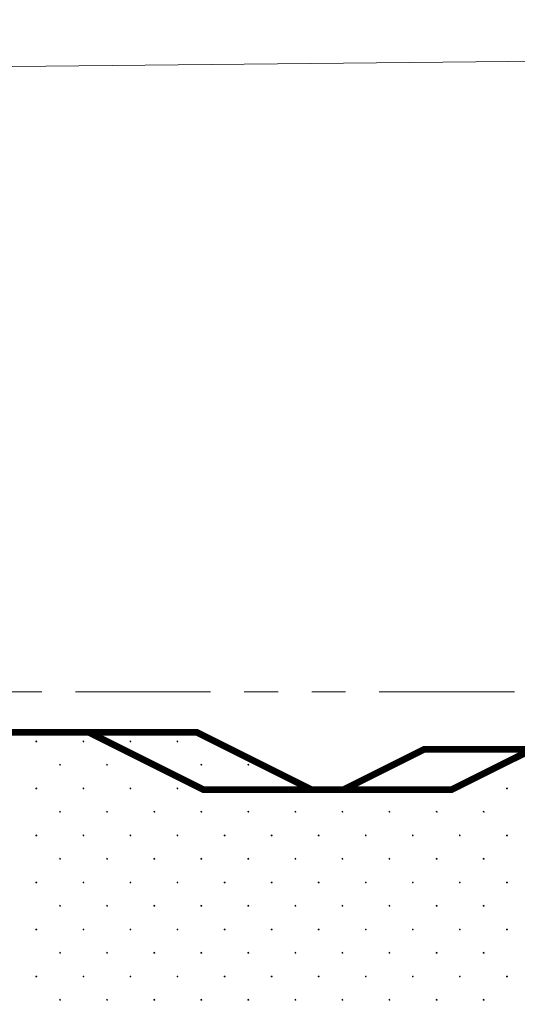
# Model space of a CAD drawing. Header units: millimetres. Extents: x 615418 to 955542, y 450519 to 646666.
# Tile 37 of 84: x 722553 to 729923, y 607027 to 621617. Entities that reach past the tile are written whole.
import ezdxf

# ---------------------------------------------------------------- set-up
doc = ezdxf.new("R2010")
doc.units = ezdxf.units.MM
doc.linetypes.add('ACISOTGB', pattern=[9, 4, -1, 1, -1, 1, -1])
for name, color, linetype in [('C3D-Профиль', 7, 'Continuous'), ('Fill', 7, 'Continuous'), ('Бетон_условный', 7, 'Continuous')]:
    doc.layers.add(name, color=color, linetype=linetype)
doc.layers.add('ИИ_ОФОРМЛЕНИЕ_015', color=7, linetype='Continuous', lineweight=15)

msp = doc.modelspace()

# ---------------------------------------------------------------- linework, layer by layer
at = {"layer": 'C3D-Профиль', "linetype": 'Continuous', "lineweight": 13, "flags": 128}
msp.add_lwpolyline([(718527.4, 620885.8), (731268.3, 621009.9), (737808.7, 621145.3), (741503.8, 621068.1), (747737.6, 620968), (754289.3, 620861.6)], dxfattribs=at)
at = {"layer": 'Fill', "linetype": 'Continuous', "lineweight": 13}
for p, q in [((722801.6, 610928.6), (722793.8, 610926.1)), ((722793.9, 610926.1), (722793.9, 610917.9)), ((722793.9, 610917.9), (722801.7, 610915.4)), ((722806.4, 610922), (722801.6, 610928.6)), ((722801.6, 610915.4), (722806.4, 610922)), ((723498.5, 610928.6), (723490.7, 610926.1)), ((723490.8, 610926.1), (723490.8, 610917.9)), ((723490.8, 610917.9), (723498.6, 610915.4)), ((723503.3, 610922), (723498.5, 610928.6)), ((723498.5, 610915.4), (723503.3, 610922)), ((724195.4, 610928.6), (724187.7, 610926.1)), ((724187.7, 610926.1), (724187.7, 610917.9)), ((724187.8, 610917.9), (724195.5, 610915.4)), ((724195.4, 610915.4), (724200.2, 610922)), ((724200.3, 610922), (724195.5, 610928.6)), ((724892.4, 610928.6), (724884.6, 610926.1)), ((724884.6, 610926.1), (724884.6, 610917.9)), ((724884.7, 610917.9), (724892.5, 610915.4)), ((724897.2, 610922), (724892.4, 610928.6)), ((724892.4, 610915.4), (724897.1, 610922)), ((723153.5, 610583.6), (723145.7, 610581.1)), ((723145.8, 610581.1), (723145.8, 610572.9)), ((723145.8, 610572.9), (723153.6, 610570.4)), ((723158.3, 610577), (723153.5, 610583.6)), ((723153.5, 610570.4), (723158.3, 610577)), ((723850.4, 610583.6), (723842.7, 610581.1)), ((723842.7, 610581.1), (723842.7, 610572.9)), ((723842.8, 610572.9), (723850.5, 610570.4)), ((723850.4, 610570.4), (723855.2, 610577)), ((723855.3, 610577), (723850.5, 610583.6)), ((724547.4, 610583.6), (724539.6, 610581.1)), ((724539.6, 610581.1), (724539.6, 610572.9)), ((724539.7, 610572.9), (724547.5, 610570.4)), ((724552.2, 610577), (724547.4, 610583.6)), ((724547.4, 610570.4), (724552.1, 610577)), ((725244.3, 610583.6), (725236.5, 610581.1)), ((725236.6, 610581.1), (725236.6, 610572.9)), ((725236.6, 610572.9), (725244.4, 610570.4)), ((725249.1, 610577), (725244.3, 610583.6)), ((725244.3, 610570.4), (725249.1, 610577)), ((725941.2, 610583.6), (725933.5, 610581.1)), ((725933.5, 610581.1), (725933.5, 610572.9)), ((725933.6, 610572.9), (725941.3, 610570.4)), ((725941.2, 610570.4), (725946, 610577)), ((725946, 610577), (725941.3, 610583.6)), ((722801.6, 610232), (722793.8, 610229.5)), ((722793.9, 610229.5), (722793.9, 610221.3)), ((722793.9, 610221.3), (722801.7, 610218.8)), ((722806.4, 610225.4), (722801.6, 610232)), ((722801.6, 610218.8), (722806.4, 610225.4)), ((723498.5, 610232), (723490.7, 610229.5)), ((723490.8, 610229.5), (723490.8, 610221.3)), ((723490.8, 610221.3), (723498.6, 610218.8)), ((723503.3, 610225.4), (723498.5, 610232)), ((723498.5, 610218.8), (723503.3, 610225.4)), ((724195.4, 610232), (724187.7, 610229.5)), ((724187.7, 610229.5), (724187.7, 610221.3)), ((724187.8, 610221.3), (724195.5, 610218.8)), ((724195.4, 610218.8), (724200.2, 610225.4)), ((724200.3, 610225.4), (724195.5, 610232)), ((724892.4, 610232), (724884.6, 610229.5)), ((724884.6, 610229.5), (724884.6, 610221.3)), ((724884.7, 610221.3), (724892.5, 610218.8)), ((724897.2, 610225.4), (724892.4, 610232)), ((724892.4, 610218.8), (724897.1, 610225.4)), ((725589.3, 610232), (725581.5, 610229.5)), ((725581.6, 610229.5), (725581.6, 610221.3)), ((725581.6, 610221.3), (725589.4, 610218.8)), ((725594.1, 610225.4), (725589.3, 610232)), ((725589.3, 610218.8), (725594.1, 610225.4)), ((726286.2, 610232), (726278.5, 610229.5)), ((726278.5, 610229.5), (726278.5, 610221.3)), ((726278.6, 610221.3), (726286.3, 610218.8)), ((726286.2, 610218.8), (726291, 610225.4)), ((726291, 610225.4), (726286.3, 610232)), ((729073.9, 610232), (729066.2, 610229.5)), ((729066.2, 610229.5), (729066.2, 610221.3)), ((729066.3, 610221.3), (729074, 610218.8)), ((729073.9, 610218.8), (729078.7, 610225.4)), ((729078.8, 610225.4), (729074, 610232)), ((729770.9, 610232), (729763.1, 610229.5)), ((729763.2, 610229.5), (729763.2, 610221.3)), ((729763.2, 610221.3), (729771, 610218.8)), ((729775.7, 610225.4), (729770.9, 610232)), ((729770.9, 610218.8), (729775.7, 610225.4)), ((723153.5, 609887), (723145.7, 609884.5)), ((723145.8, 609884.5), (723145.8, 609876.3)), ((723145.8, 609876.3), (723153.6, 609873.8)), ((723158.3, 609880.4), (723153.5, 609887)), ((723153.5, 609873.8), (723158.3, 609880.4)), ((723850.4, 609887), (723842.7, 609884.5)), ((723842.7, 609884.5), (723842.7, 609876.3)), ((723842.8, 609876.3), (723850.5, 609873.8)), ((723850.4, 609873.8), (723855.2, 609880.4)), ((723855.3, 609880.4), (723850.5, 609887)), ((724547.4, 609887), (724539.6, 609884.5)), ((724539.6, 609884.5), (724539.6, 609876.3)), ((724539.7, 609876.3), (724547.5, 609873.8)), ((724552.2, 609880.4), (724547.4, 609887)), ((724547.4, 609873.8), (724552.1, 609880.4)), ((725244.3, 609887), (725236.5, 609884.5)), ((725236.6, 609884.5), (725236.6, 609876.3)), ((725236.6, 609876.3), (725244.4, 609873.8)), ((725249.1, 609880.4), (725244.3, 609887)), ((725244.3, 609873.8), (725249.1, 609880.4)), ((725941.2, 609887), (725933.5, 609884.5)), ((725933.5, 609884.5), (725933.5, 609876.3)), ((725933.6, 609876.3), (725941.3, 609873.8)), ((725941.2, 609873.8), (725946, 609880.4)), ((725946, 609880.4), (725941.3, 609887)), ((726638.1, 609887), (726630.4, 609884.5)), ((726630.4, 609884.5), (726630.4, 609876.3)), ((726630.5, 609876.3), (726638.2, 609873.8)), ((726638.1, 609873.8), (726642.9, 609880.4)), ((726643, 609880.4), (726638.2, 609887)), ((727335.1, 609887), (727327.3, 609884.5)), ((727327.4, 609884.5), (727327.4, 609876.3)), ((727327.4, 609876.3), (727335.2, 609873.8)), ((727339.9, 609880.4), (727335.1, 609887)), ((727335.1, 609873.8), (727339.9, 609880.4)), ((728032, 609887), (728024.2, 609884.5)), ((728024.3, 609884.5), (728024.3, 609876.3)), ((728024.4, 609876.3), (728032.1, 609873.8)), ((728036.8, 609880.4), (728032, 609887)), ((728032, 609873.8), (728036.8, 609880.4)), ((728728.9, 609887), (728721.2, 609884.5)), ((728721.2, 609884.5), (728721.2, 609876.3)), ((728721.3, 609876.3), (728729, 609873.8)), ((728728.9, 609873.8), (728733.7, 609880.4)), ((728733.8, 609880.4), (728729, 609887)), ((729425.9, 609887), (729418.1, 609884.5)), ((729418.2, 609884.5), (729418.2, 609876.3)), ((729418.2, 609876.3), (729426, 609873.8)), ((729430.7, 609880.4), (729425.9, 609887)), ((729425.9, 609873.8), (729430.7, 609880.4)), ((722801.6, 609535.4), (722793.8, 609532.9)), ((722793.9, 609532.9), (722793.9, 609524.7)), ((722793.9, 609524.7), (722801.7, 609522.2)), ((722806.4, 609528.8), (722801.6, 609535.4)), ((722801.6, 609522.2), (722806.4, 609528.8)), ((723498.5, 609535.4), (723490.7, 609532.9)), ((723490.8, 609532.9), (723490.8, 609524.7)), ((723490.8, 609524.7), (723498.6, 609522.2)), ((723503.3, 609528.8), (723498.5, 609535.4)), ((723498.5, 609522.2), (723503.3, 609528.8)), ((724195.4, 609535.4), (724187.7, 609532.9)), ((724187.7, 609532.9), (724187.7, 609524.7)), ((724187.8, 609524.7), (724195.5, 609522.2)), ((724195.4, 609522.2), (724200.2, 609528.8)), ((724200.3, 609528.8), (724195.5, 609535.4)), ((724892.4, 609535.4), (724884.6, 609532.9)), ((724884.6, 609532.9), (724884.6, 609524.7)), ((724884.7, 609524.7), (724892.5, 609522.2)), ((724897.2, 609528.8), (724892.4, 609535.4)), ((724892.4, 609522.2), (724897.1, 609528.8)), ((725589.3, 609535.4), (725581.5, 609532.9)), ((725581.6, 609532.9), (725581.6, 609524.7)), ((725581.6, 609524.7), (725589.4, 609522.2)), ((725594.1, 609528.8), (725589.3, 609535.4)), ((725589.3, 609522.2), (725594.1, 609528.8)), ((726286.2, 609535.4), (726278.5, 609532.9)), ((726278.5, 609532.9), (726278.5, 609524.7)), ((726278.6, 609524.7), (726286.3, 609522.2)), ((726286.2, 609522.2), (726291, 609528.8)), ((726291, 609528.8), (726286.3, 609535.4)), ((726983.1, 609535.4), (726975.4, 609532.9)), ((726975.4, 609532.9), (726975.4, 609524.7)), ((726975.5, 609524.7), (726983.2, 609522.2)), ((726983.1, 609522.2), (726987.9, 609528.8)), ((726988, 609528.8), (726983.2, 609535.4)), ((727680.1, 609535.4), (727672.3, 609532.9)), ((727672.4, 609532.9), (727672.4, 609524.7)), ((727672.4, 609524.7), (727680.2, 609522.2)), ((727684.9, 609528.8), (727680.1, 609535.4)), ((727680.1, 609522.2), (727684.9, 609528.8)), ((728377, 609535.4), (728369.2, 609532.9)), ((728369.3, 609532.9), (728369.3, 609524.7)), ((728369.4, 609524.7), (728377.1, 609522.2)), ((728381.8, 609528.8), (728377, 609535.4)), ((728377, 609522.2), (728381.8, 609528.8)), ((729073.9, 609535.4), (729066.2, 609532.9)), ((729066.2, 609532.9), (729066.2, 609524.7)), ((729066.3, 609524.7), (729074, 609522.2)), ((729073.9, 609522.2), (729078.7, 609528.8)), ((729078.8, 609528.8), (729074, 609535.4)), ((729770.9, 609535.4), (729763.1, 609532.9)), ((729763.2, 609532.9), (729763.2, 609524.7)), ((729763.2, 609524.7), (729771, 609522.2)), ((729775.7, 609528.8), (729770.9, 609535.4)), ((729770.9, 609522.2), (729775.7, 609528.8)), ((723153.5, 609190.4), (723145.7, 609187.9)), ((723145.8, 609187.9), (723145.8, 609179.7)), ((723145.8, 609179.7), (723153.6, 609177.2)), ((723158.3, 609183.8), (723153.5, 609190.4)), ((723153.5, 609177.2), (723158.3, 609183.8)), ((723850.4, 609190.4), (723842.7, 609187.9)), ((723842.7, 609187.9), (723842.7, 609179.7)), ((723842.8, 609179.7), (723850.5, 609177.2)), ((723850.4, 609177.2), (723855.2, 609183.8)), ((723855.3, 609183.8), (723850.5, 609190.4)), ((724547.4, 609190.4), (724539.6, 609187.9)), ((724539.6, 609187.9), (724539.6, 609179.7)), ((724539.7, 609179.7), (724547.5, 609177.2)), ((724552.2, 609183.8), (724547.4, 609190.4)), ((724547.4, 609177.2), (724552.1, 609183.8)), ((725244.3, 609190.4), (725236.5, 609187.9)), ((725236.6, 609187.9), (725236.6, 609179.7)), ((725236.6, 609179.7), (725244.4, 609177.2)), ((725249.1, 609183.8), (725244.3, 609190.4)), ((725244.3, 609177.2), (725249.1, 609183.8)), ((725941.2, 609190.4), (725933.5, 609187.9)), ((725933.5, 609187.9), (725933.5, 609179.7)), ((725933.6, 609179.7), (725941.3, 609177.2)), ((725941.2, 609177.2), (725946, 609183.8)), ((725946, 609183.8), (725941.3, 609190.4)), ((726638.1, 609190.4), (726630.4, 609187.9)), ((726630.4, 609187.9), (726630.4, 609179.7)), ((726630.5, 609179.7), (726638.2, 609177.2)), ((726638.1, 609177.2), (726642.9, 609183.8)), ((726643, 609183.8), (726638.2, 609190.4)), ((727335.1, 609190.4), (727327.3, 609187.9)), ((727327.4, 609187.9), (727327.4, 609179.7)), ((727327.4, 609179.7), (727335.2, 609177.2)), ((727339.9, 609183.8), (727335.1, 609190.4)), ((727335.1, 609177.2), (727339.9, 609183.8)), ((728032, 609190.4), (728024.2, 609187.9)), ((728024.3, 609187.9), (728024.3, 609179.7)), ((728024.4, 609179.7), (728032.1, 609177.2)), ((728036.8, 609183.8), (728032, 609190.4)), ((728032, 609177.2), (728036.8, 609183.8)), ((728728.9, 609190.4), (728721.2, 609187.9)), ((728721.2, 609187.9), (728721.2, 609179.7)), ((728721.3, 609179.7), (728729, 609177.2)), ((728728.9, 609177.2), (728733.7, 609183.8)), ((728733.8, 609183.8), (728729, 609190.4)), ((729425.9, 609190.4), (729418.1, 609187.9)), ((729418.2, 609187.9), (729418.2, 609179.7)), ((729418.2, 609179.7), (729426, 609177.2)), ((729430.7, 609183.8), (729425.9, 609190.4)), ((729425.9, 609177.2), (729430.7, 609183.8)), ((722801.6, 608838.8), (722793.8, 608836.3)), ((722793.9, 608836.3), (722793.9, 608828.1)), ((722793.9, 608828.2), (722801.7, 608825.7)), ((722806.4, 608832.2), (722801.6, 608838.8)), ((722801.6, 608825.6), (722806.4, 608832.2)), ((723498.5, 608838.8), (723490.7, 608836.3)), ((723490.8, 608836.3), (723490.8, 608828.1)), ((723490.8, 608828.2), (723498.6, 608825.7)), ((723503.3, 608832.2), (723498.5, 608838.8)), ((723498.5, 608825.6), (723503.3, 608832.2)), ((724195.4, 608838.8), (724187.7, 608836.3)), ((724187.7, 608836.3), (724187.7, 608828.1)), ((724187.8, 608828.2), (724195.5, 608825.7)), ((724195.4, 608825.6), (724200.2, 608832.2)), ((724200.3, 608832.2), (724195.5, 608838.8)), ((724892.4, 608838.8), (724884.6, 608836.3)), ((724884.6, 608836.3), (724884.6, 608828.1)), ((724884.7, 608828.2), (724892.5, 608825.7)), ((724897.2, 608832.2), (724892.4, 608838.8)), ((724892.4, 608825.6), (724897.1, 608832.2)), ((725589.3, 608838.8), (725581.5, 608836.3)), ((725581.6, 608836.3), (725581.6, 608828.1)), ((725581.6, 608828.2), (725589.4, 608825.7)), ((725594.1, 608832.2), (725589.3, 608838.8)), ((725589.3, 608825.6), (725594.1, 608832.2)), ((726286.2, 608838.8), (726278.5, 608836.3)), ((726278.5, 608836.3), (726278.5, 608828.1)), ((726278.6, 608828.2), (726286.3, 608825.7)), ((726286.2, 608825.6), (726291, 608832.2)), ((726291, 608832.2), (726286.3, 608838.8)), ((726983.1, 608838.8), (726975.4, 608836.3)), ((726975.4, 608836.3), (726975.4, 608828.1)), ((726975.5, 608828.2), (726983.2, 608825.7)), ((726983.1, 608825.6), (726987.9, 608832.2)), ((726988, 608832.2), (726983.2, 608838.8)), ((727680.1, 608838.8), (727672.3, 608836.3)), ((727672.4, 608836.3), (727672.4, 608828.1)), ((727672.4, 608828.2), (727680.2, 608825.7)), ((727684.9, 608832.2), (727680.1, 608838.8)), ((727680.1, 608825.6), (727684.9, 608832.2)), ((728377, 608838.8), (728369.2, 608836.3)), ((728369.3, 608836.3), (728369.3, 608828.1)), ((728369.4, 608828.2), (728377.1, 608825.7)), ((728381.8, 608832.2), (728377, 608838.8)), ((728377, 608825.6), (728381.8, 608832.2)), ((729073.9, 608838.8), (729066.2, 608836.3)), ((729066.2, 608836.3), (729066.2, 608828.1)), ((729066.3, 608828.2), (729074, 608825.7)), ((729073.9, 608825.6), (729078.7, 608832.2)), ((729078.8, 608832.2), (729074, 608838.8)), ((729770.9, 608838.8), (729763.1, 608836.3)), ((729763.2, 608836.3), (729763.2, 608828.1)), ((729763.2, 608828.2), (729771, 608825.7)), ((729775.7, 608832.2), (729770.9, 608838.8)), ((729770.9, 608825.6), (729775.7, 608832.2)), ((723153.5, 608493.8), (723145.7, 608491.3)), ((723145.8, 608491.3), (723145.8, 608483.1)), ((723145.8, 608483.2), (723153.6, 608480.7)), ((723158.3, 608487.2), (723153.5, 608493.8)), ((723153.5, 608480.6), (723158.3, 608487.2)), ((723850.4, 608493.8), (723842.7, 608491.3)), ((723842.7, 608491.3), (723842.7, 608483.1)), ((723842.8, 608483.2), (723850.5, 608480.7)), ((723850.4, 608480.6), (723855.2, 608487.2)), ((723855.3, 608487.2), (723850.5, 608493.8)), ((724547.4, 608493.8), (724539.6, 608491.3)), ((724539.6, 608491.3), (724539.6, 608483.1)), ((724539.7, 608483.2), (724547.5, 608480.7)), ((724552.2, 608487.2), (724547.4, 608493.8)), ((724547.4, 608480.6), (724552.1, 608487.2)), ((725244.3, 608493.8), (725236.5, 608491.3)), ((725236.6, 608491.3), (725236.6, 608483.1)), ((725236.6, 608483.2), (725244.4, 608480.7)), ((725249.1, 608487.2), (725244.3, 608493.8)), ((725244.3, 608480.6), (725249.1, 608487.2)), ((725941.2, 608493.8), (725933.5, 608491.3)), ((725933.5, 608491.3), (725933.5, 608483.1)), ((725933.6, 608483.2), (725941.3, 608480.7)), ((725941.2, 608480.6), (725946, 608487.2)), ((725946, 608487.2), (725941.3, 608493.8)), ((726638.1, 608493.8), (726630.4, 608491.3)), ((726630.4, 608491.3), (726630.4, 608483.1)), ((726630.5, 608483.2), (726638.2, 608480.7)), ((726638.1, 608480.6), (726642.9, 608487.2)), ((726643, 608487.2), (726638.2, 608493.8)), ((727335.1, 608493.8), (727327.3, 608491.3)), ((727327.4, 608491.3), (727327.4, 608483.1)), ((727327.4, 608483.2), (727335.2, 608480.7)), ((727339.9, 608487.2), (727335.1, 608493.8)), ((727335.1, 608480.6), (727339.9, 608487.2)), ((728032, 608493.8), (728024.2, 608491.3)), ((728024.3, 608491.3), (728024.3, 608483.1)), ((728024.4, 608483.2), (728032.1, 608480.7)), ((728036.8, 608487.2), (728032, 608493.8)), ((728032, 608480.6), (728036.8, 608487.2)), ((728728.9, 608493.8), (728721.2, 608491.3)), ((728721.2, 608491.3), (728721.2, 608483.1)), ((728721.3, 608483.2), (728729, 608480.7)), ((728728.9, 608480.6), (728733.7, 608487.2)), ((728733.8, 608487.2), (728729, 608493.8)), ((729425.9, 608493.8), (729418.1, 608491.3)), ((729418.2, 608491.3), (729418.2, 608483.1)), ((729418.2, 608483.2), (729426, 608480.7)), ((729430.7, 608487.2), (729425.9, 608493.8)), ((729425.9, 608480.6), (729430.7, 608487.2)), ((722801.6, 608142.2), (722793.8, 608139.7)), ((722793.9, 608139.7), (722793.9, 608131.5)), ((722793.9, 608131.6), (722801.7, 608129.1)), ((722806.4, 608135.6), (722801.6, 608142.2)), ((722801.6, 608129), (722806.4, 608135.6)), ((723498.5, 608142.2), (723490.7, 608139.7)), ((723490.8, 608139.7), (723490.8, 608131.5)), ((723490.8, 608131.6), (723498.6, 608129.1)), ((723503.3, 608135.6), (723498.5, 608142.2)), ((723498.5, 608129), (723503.3, 608135.6)), ((724195.4, 608142.2), (724187.7, 608139.7)), ((724187.7, 608139.7), (724187.7, 608131.5)), ((724187.8, 608131.6), (724195.5, 608129.1)), ((724195.4, 608129), (724200.2, 608135.6)), ((724200.3, 608135.6), (724195.5, 608142.2)), ((724892.4, 608142.2), (724884.6, 608139.7)), ((724884.6, 608139.7), (724884.6, 608131.5)), ((724884.7, 608131.6), (724892.5, 608129.1)), ((724897.2, 608135.6), (724892.4, 608142.2)), ((724892.4, 608129), (724897.1, 608135.6)), ((725589.3, 608142.2), (725581.5, 608139.7)), ((725581.6, 608139.7), (725581.6, 608131.5)), ((725581.6, 608131.6), (725589.4, 608129.1)), ((725594.1, 608135.6), (725589.3, 608142.2)), ((725589.3, 608129), (725594.1, 608135.6)), ((726286.2, 608142.2), (726278.5, 608139.7)), ((726278.5, 608139.7), (726278.5, 608131.5)), ((726278.6, 608131.6), (726286.3, 608129.1)), ((726286.2, 608129), (726291, 608135.6)), ((726291, 608135.6), (726286.3, 608142.2)), ((726983.1, 608142.2), (726975.4, 608139.7)), ((726975.4, 608139.7), (726975.4, 608131.5)), ((726975.5, 608131.6), (726983.2, 608129.1)), ((726983.1, 608129), (726987.9, 608135.6)), ((726988, 608135.6), (726983.2, 608142.2)), ((727680.1, 608142.2), (727672.3, 608139.7)), ((727672.4, 608139.7), (727672.4, 608131.5)), ((727672.4, 608131.6), (727680.2, 608129.1)), ((727684.9, 608135.6), (727680.1, 608142.2)), ((727680.1, 608129), (727684.9, 608135.6)), ((728377, 608142.2), (728369.2, 608139.7)), ((728369.3, 608139.7), (728369.3, 608131.5)), ((728369.4, 608131.6), (728377.1, 608129.1)), ((728381.8, 608135.6), (728377, 608142.2)), ((728377, 608129), (728381.8, 608135.6)), ((729073.9, 608142.2), (729066.2, 608139.7)), ((729066.2, 608139.7), (729066.2, 608131.5)), ((729066.3, 608131.6), (729074, 608129.1)), ((729073.9, 608129), (729078.7, 608135.6)), ((729078.8, 608135.6), (729074, 608142.2)), ((729770.9, 608142.2), (729763.1, 608139.7)), ((729763.2, 608139.7), (729763.2, 608131.5)), ((729763.2, 608131.6), (729771, 608129.1)), ((729775.7, 608135.6), (729770.9, 608142.2)), ((729770.9, 608129), (729775.7, 608135.6)), ((723153.5, 607797.2), (723145.7, 607794.7)), ((723145.8, 607794.7), (723145.8, 607786.5)), ((723145.8, 607786.6), (723153.6, 607784.1)), ((723158.3, 607790.6), (723153.5, 607797.2)), ((723153.5, 607784), (723158.3, 607790.6)), ((723850.4, 607797.2), (723842.7, 607794.7)), ((723842.7, 607794.7), (723842.7, 607786.5)), ((723842.8, 607786.6), (723850.5, 607784.1)), ((723850.4, 607784), (723855.2, 607790.6)), ((723855.3, 607790.6), (723850.5, 607797.2)), ((724547.4, 607797.2), (724539.6, 607794.7)), ((724539.6, 607794.7), (724539.6, 607786.5)), ((724539.7, 607786.6), (724547.5, 607784.1)), ((724552.2, 607790.6), (724547.4, 607797.2)), ((724547.4, 607784), (724552.1, 607790.6)), ((725244.3, 607797.2), (725236.5, 607794.7)), ((725236.6, 607794.7), (725236.6, 607786.5)), ((725236.6, 607786.6), (725244.4, 607784.1)), ((725249.1, 607790.6), (725244.3, 607797.2)), ((725244.3, 607784), (725249.1, 607790.6)), ((725941.2, 607797.2), (725933.5, 607794.7)), ((725933.5, 607794.7), (725933.5, 607786.5)), ((725933.6, 607786.6), (725941.3, 607784.1)), ((725941.2, 607784), (725946, 607790.6)), ((725946, 607790.6), (725941.3, 607797.2)), ((726638.1, 607797.2), (726630.4, 607794.7)), ((726630.4, 607794.7), (726630.4, 607786.5)), ((726630.5, 607786.6), (726638.2, 607784.1)), ((726638.1, 607784), (726642.9, 607790.6)), ((726643, 607790.6), (726638.2, 607797.2)), ((727335.1, 607797.2), (727327.3, 607794.7)), ((727327.4, 607794.7), (727327.4, 607786.5)), ((727327.4, 607786.6), (727335.2, 607784.1)), ((727339.9, 607790.6), (727335.1, 607797.2)), ((727335.1, 607784), (727339.9, 607790.6)), ((728032, 607797.2), (728024.2, 607794.7)), ((728024.3, 607794.7), (728024.3, 607786.5)), ((728024.4, 607786.6), (728032.1, 607784.1)), ((728036.8, 607790.6), (728032, 607797.2)), ((728032, 607784), (728036.8, 607790.6)), ((728728.9, 607797.2), (728721.2, 607794.7)), ((728721.2, 607794.7), (728721.2, 607786.5)), ((728721.3, 607786.6), (728729, 607784.1)), ((728728.9, 607784), (728733.7, 607790.6)), ((728733.8, 607790.6), (728729, 607797.2)), ((729425.9, 607797.2), (729418.1, 607794.7)), ((729418.2, 607794.7), (729418.2, 607786.5)), ((729418.2, 607786.6), (729426, 607784.1)), ((729430.7, 607790.6), (729425.9, 607797.2)), ((729425.9, 607784), (729430.7, 607790.6)), ((722801.6, 607445.6), (722793.8, 607443.1)), ((722793.9, 607443.1), (722793.9, 607435)), ((722793.9, 607435), (722801.7, 607432.5)), ((722806.4, 607439), (722801.6, 607445.6)), ((722801.6, 607432.4), (722806.4, 607439)), ((723498.5, 607445.6), (723490.7, 607443.1)), ((723490.8, 607443.1), (723490.8, 607435)), ((723490.8, 607435), (723498.6, 607432.5)), ((723503.3, 607439), (723498.5, 607445.6)), ((723498.5, 607432.4), (723503.3, 607439)), ((724195.4, 607445.6), (724187.7, 607443.1)), ((724187.7, 607443.1), (724187.7, 607435)), ((724187.8, 607435), (724195.5, 607432.5)), ((724195.4, 607432.4), (724200.2, 607439)), ((724200.3, 607439), (724195.5, 607445.6)), ((724892.4, 607445.6), (724884.6, 607443.1)), ((724884.6, 607443.1), (724884.6, 607435)), ((724884.7, 607435), (724892.5, 607432.5)), ((724897.2, 607439), (724892.4, 607445.6)), ((724892.4, 607432.4), (724897.1, 607439)), ((725589.3, 607445.6), (725581.5, 607443.1)), ((725581.6, 607443.1), (725581.6, 607435)), ((725581.6, 607435), (725589.4, 607432.5)), ((725594.1, 607439), (725589.3, 607445.6)), ((725589.3, 607432.4), (725594.1, 607439)), ((726286.2, 607445.6), (726278.5, 607443.1)), ((726278.5, 607443.1), (726278.5, 607435)), ((726278.6, 607435), (726286.3, 607432.5)), ((726286.2, 607432.4), (726291, 607439)), ((726291, 607439), (726286.3, 607445.6)), ((726983.1, 607445.6), (726975.4, 607443.1)), ((726975.4, 607443.1), (726975.4, 607435)), ((726975.5, 607435), (726983.2, 607432.5)), ((726983.1, 607432.4), (726987.9, 607439)), ((726988, 607439), (726983.2, 607445.6)), ((727680.1, 607445.6), (727672.3, 607443.1)), ((727672.4, 607443.1), (727672.4, 607435)), ((727672.4, 607435), (727680.2, 607432.5)), ((727684.9, 607439), (727680.1, 607445.6)), ((727680.1, 607432.4), (727684.9, 607439)), ((728377, 607445.6), (728369.2, 607443.1)), ((728369.3, 607443.1), (728369.3, 607435)), ((728369.4, 607435), (728377.1, 607432.5)), ((728381.8, 607439), (728377, 607445.6)), ((728377, 607432.4), (728381.8, 607439)), ((729073.9, 607445.6), (729066.2, 607443.1)), ((729066.2, 607443.1), (729066.2, 607435)), ((729066.3, 607435), (729074, 607432.5)), ((729073.9, 607432.4), (729078.7, 607439)), ((729078.8, 607439), (729074, 607445.6)), ((729770.9, 607445.6), (729763.1, 607443.1)), ((729763.2, 607443.1), (729763.2, 607435)), ((729763.2, 607435), (729771, 607432.5)), ((729775.7, 607439), (729770.9, 607445.6)), ((729770.9, 607432.4), (729775.7, 607439)), ((723153.5, 607100.6), (723145.7, 607098.1)), ((723158.3, 607094), (723153.5, 607100.6)), ((723850.4, 607100.6), (723842.7, 607098.1)), ((723855.3, 607094), (723850.5, 607100.6)), ((724547.4, 607100.6), (724539.6, 607098.1)), ((724552.2, 607094), (724547.4, 607100.6)), ((725244.3, 607100.6), (725236.5, 607098.1)), ((725249.1, 607094), (725244.3, 607100.6)), ((725941.2, 607100.6), (725933.5, 607098.1)), ((725946, 607094), (725941.3, 607100.6)), ((726638.1, 607100.6), (726630.4, 607098.1)), ((726643, 607094), (726638.2, 607100.6)), ((727335.1, 607100.6), (727327.3, 607098.1)), ((727339.9, 607094), (727335.1, 607100.6)), ((728032, 607100.6), (728024.2, 607098.1)), ((728036.8, 607094), (728032, 607100.6)), ((728728.9, 607100.6), (728721.2, 607098.1)), ((728733.8, 607094), (728729, 607100.6)), ((729425.9, 607100.6), (729418.1, 607098.1)), ((729430.7, 607094), (729425.9, 607100.6)), ((723145.8, 607098.1), (723145.8, 607090)), ((723145.8, 607090), (723153.6, 607087.5)), ((723153.5, 607087.4), (723158.3, 607094)), ((723842.7, 607098.1), (723842.7, 607090)), ((723842.8, 607090), (723850.5, 607087.5)), ((723850.4, 607087.4), (723855.2, 607094)), ((724539.6, 607098.1), (724539.6, 607090)), ((724539.7, 607090), (724547.5, 607087.5)), ((724547.4, 607087.4), (724552.1, 607094)), ((725236.6, 607098.1), (725236.6, 607090)), ((725236.6, 607090), (725244.4, 607087.5)), ((725244.3, 607087.4), (725249.1, 607094)), ((725933.5, 607098.1), (725933.5, 607090)), ((725933.6, 607090), (725941.3, 607087.5)), ((725941.2, 607087.4), (725946, 607094)), ((726630.4, 607098.1), (726630.4, 607090)), ((726630.5, 607090), (726638.2, 607087.5)), ((726638.1, 607087.4), (726642.9, 607094)), ((727327.4, 607098.1), (727327.4, 607090)), ((727327.4, 607090), (727335.2, 607087.5)), ((727335.1, 607087.4), (727339.9, 607094)), ((728024.3, 607098.1), (728024.3, 607090)), ((728024.4, 607090), (728032.1, 607087.5)), ((728032, 607087.4), (728036.8, 607094)), ((728721.2, 607098.1), (728721.2, 607090)), ((728721.3, 607090), (728729, 607087.5)), ((728728.9, 607087.4), (728733.7, 607094)), ((729418.2, 607098.1), (729418.2, 607090)), ((729418.2, 607090), (729426, 607087.5)), ((729425.9, 607087.4), (729430.7, 607094))]:
    msp.add_line(p, q, dxfattribs=at)
at = {"layer": 'Бетон_условный', "color": 0, "linetype": 'ACISOTGB', "lineweight": 20, "ltscale": 500}
msp.add_lwpolyline([(682879.1, 611055.8), (682879.1, 611655.8), (750686.2, 611655.8), (750686.2, 622305.8), (765897, 622305.8), (765897, 631105.8), (769597, 631105.8), (769597, 621305.8), (779417, 621305.8), (779417, 609755.8), (804417, 609755.8), (804417, 612255.8), (805167, 612255.8), (810667, 609755.8), (883917, 609755.8), (889167, 611855.8), (889667, 611855.8)], dxfattribs=at)
at = {"layer": 'ИИ_ОФОРМЛЕНИЕ_015', "color": 42, "lineweight": 25, "const_width": 100}
for points in [[(645585, 621325.9), (647029.1, 620355.8), (655029.1, 620355.8), (670029.1, 614355.8), (673029.1, 614355.8), (681279.1, 611055.8), (723577, 611055.8), (725277, 610205.8), (727347, 610205.8), (728547, 610805.8), (738467, 610805.8), (748367, 605855.8), (754973.8, 605855.8)], [(647185, 621325.9), (648629.1, 620355.8), (656629.1, 620355.8), (671629.1, 614355.8), (674629.1, 614355.8), (682879.1, 611055.8), (725177, 611055.8), (726877, 610205.8), (728947, 610205.8), (730147, 610805.8), (738467, 610805.8), (748367, 605855.8), (754973.8, 605864.8)]]:
    msp.add_lwpolyline(points, dxfattribs=at)

doc.saveas('drawing.dxf')
